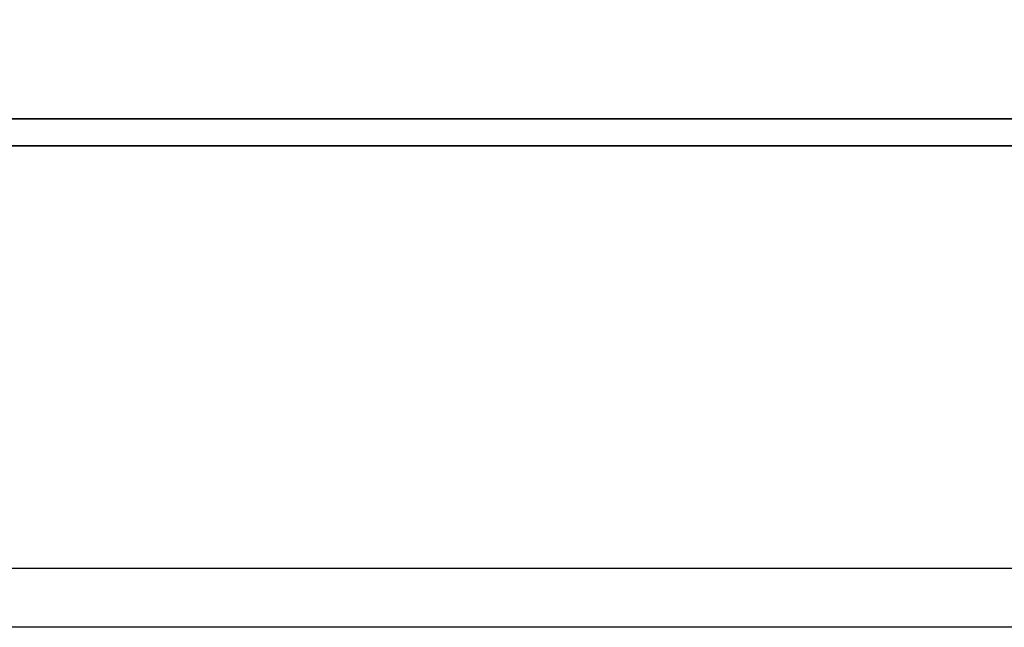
# Model space of a CAD drawing. Header units: millimetres. Extents: x -386 to 3135, y -1989 to 860.
# Tile 69 of 256: x -56.84 to -48.49, y -1641.15 to -1636. Entities that reach past the tile are written whole.
import ezdxf

# ---------------------------------------------------------------- set-up
doc = ezdxf.new("R2010")
doc.units = ezdxf.units.MM
doc.layers.get('0').update_dxf_attribs({"linetype": 'CONTINUOUS'})
doc.layers.add('DIM', color=4, linetype='CONTINUOUS')
doc.layers.add('layer 1', color=7, linetype='CONTINUOUS')

# ---------------------------------------------------------------- blocks, each defined once
blk = doc.blocks.new('TBI MOTION logo(完整正式版)')
at = {"layer": 'layer 1', "color": 22, "lineweight": 35}
blk.add_open_spline([(75.90875, -9.47875), (75.90875, -9.47875), (75.90875, -12.28625), (75.90875, -12.28625), (75.90875, -12.28625), (75.90875, -12.28625), (75.90875, -12.47875), (75.90875, -12.47875), (75.90875, -12.47875), (75.90875, -12.47875), (75.71625, -12.47875), (75.71625, -12.47875), (75.71625, -12.47875), (75.71625, -12.47875), (-88.32875, -12.47875), (-88.32875, -12.47875), (-88.32875, -12.47875), (-88.32875, -12.47875), (-88.32875, -13.29375), (-88.32875, -13.29375), (-88.32875, -13.29375), (-88.32875, -13.29375), (82.89125, -13.29375), (82.89125, -13.29375), (82.89125, -13.29375), (82.89125, -13.29375), (75.90875, -9.47875), (75.90875, -9.47875)], degree=3, knots=[0, 0, 0, 0, 0.14285714, 0.14285714, 0.14285714, 0.14285715, 0.28571429, 0.28571429, 0.28571429, 0.2857143, 0.42857143, 0.42857143, 0.42857143, 0.42857144, 0.57142857, 0.57142857, 0.57142857, 0.57142858, 0.71428571, 0.71428571, 0.71428571, 0.71428572, 0.85714286, 0.85714286, 0.85714286, 0.85714287, 1, 1, 1, 1], dxfattribs=at)

msp = doc.modelspace()

# ---------------------------------------------------------------- linework, layer by layer
at = {"linetype": 'Continuous'}
msp.add_line((103.6662, -1640.6536), (-154.8219, -1640.6539), dxfattribs=at)
msp.add_open_spline([(103.5458, -1641.1534), (-154.8219, -1641.1537)], degree=1, dxfattribs=at)

# ---------------------------------------------------------------- block references
at = {"layer": 'DIM', "color": 7, "xscale": 0.2802190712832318, "yscale": 0.2802190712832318, "zscale": 0.2802190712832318}
msp.add_blockref('TBI MOTION logo(完整正式版)', (-41.7789, -1633.3453), dxfattribs=at)

doc.saveas('drawing.dxf')
